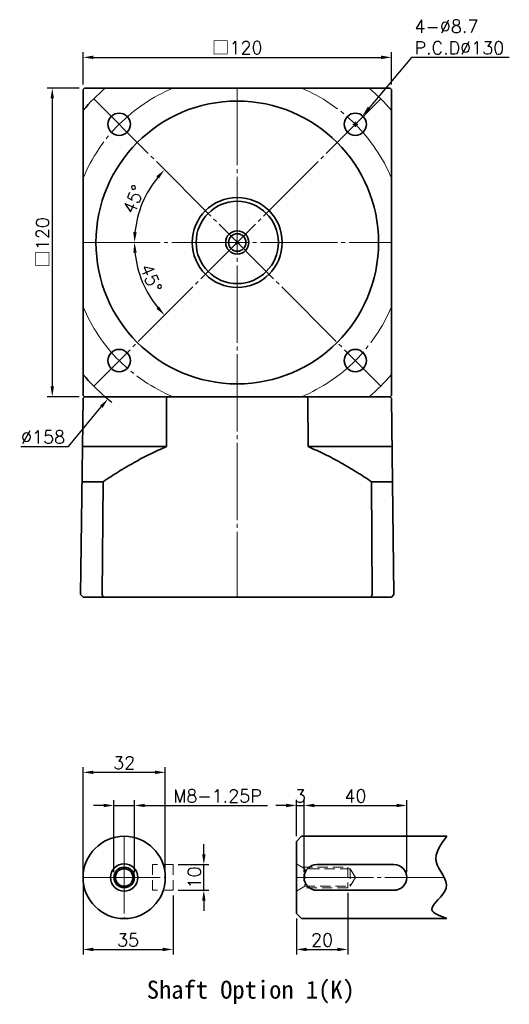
# Model space of a CAD drawing. Header units: millimetres. Extents: x -156 to 775, y -322 to 500.
# Tile 1 of 2: x -156 to 34, y -296 to 87. Entities that reach past the tile are written whole.
import ezdxf

# ---------------------------------------------------------------- set-up
doc = ezdxf.new("R2010")
doc.units = ezdxf.units.MM
doc.header["$LTSCALE"] = 2
doc.linetypes.add('JIS_02_2.0', pattern=[3, 2, -1])
doc.linetypes.add('JIS_08_15', pattern=[17.25, 15, -0.75, 0.75, -0.75])
doc.layers.get('0').update_dxf_attribs({"lineweight": 35})
for name, color, linetype, lineweight in [('DIM', 6, 'Continuous', 18), ('中心線', 1, 'JIS_08_15', 18), ('虛線', 5, 'JIS_02_2.0', 18)]:
    doc.layers.add(name, color=color, linetype=linetype, lineweight=lineweight)
doc.styles.get("Standard").update_dxf_attribs({"font": 'romans.shx'})
doc.dimstyles.new('R', dxfattribs={"dimscale": 2, "dimtxt": 2.5, "dimasz": 2, "dimexe": 1, "dimexo": 1, "dimgap": 0.6, "dimtad": 1, "dimtoh": 1, "dimdec": 4, "dimdsep": 46, "dimtxsty": 'Standard', "dimcen": 0.5, "dimdle": 1, "dimclrt": 7, "dimadec": 4, "dimazin": 2, "dimtfac": 1, "dimtdec": 4, "dimtofl": 0, "dimtmove": 0, "dimatfit": 3, "dimfxl": 0, "dimtolj": 1, "dimarcsym": 0})
doc.dimstyles.get("Standard").update_dxf_attribs({"dimscale": 2, "dimtxt": 2.5, "dimasz": 2, "dimexe": 1, "dimexo": 1, "dimgap": 0.6, "dimtad": 1, "dimdec": 4, "dimdsep": 46, "dimtxsty": 'Standard', "dimcen": 0.5, "dimdle": 1, "dimclrt": 7, "dimadec": 4, "dimazin": 2, "dimtfac": 1, "dimtdec": 4, "dimtofl": 0, "dimtmove": 0, "dimatfit": 3, "dimfxl": 0, "dimtolj": 1, "dimarcsym": 0})

# ---------------------------------------------------------------- blocks, each defined once
blk = doc.blocks.new('*D19')
at = {"layer": 'Defpoints', "color": 0, "transparency": 16777216}
for p in [(-11.66, 72), (-131.66, 59.5), (-11.66, 59.5)]:
    blk.add_point(p, dxfattribs=at)
at = {"layer": 'DIM', "color": 0, "lineweight": -2, "transparency": 16777216}
for p, q in [((-131.66, 61.5), (-131.66, 74)), ((-11.66, 61.5), (-11.66, 74)), ((-127.66, 72), (-15.66, 72))]:
    blk.add_line(p, q, dxfattribs=at)
at = {"layer": 'DIM', "color": 0, "transparency": 16777216}
for points in [[(-127.66, 72.67), (-127.66, 71.33), (-131.66, 72)], [(-15.66, 72.67), (-15.66, 71.33), (-11.66, 72)]]:
    blk.add_solid(points, dxfattribs=at)
at = {"layer": 'DIM', "color": 7, "transparency": 16777216, "insert": (-71.66, 75.7), "char_height": 5, "attachment_point": 5}
blk.add_mtext('\\A1;{\\fPMingLiU|b0|i0|c136|p18;□}120', dxfattribs=at)
blk = doc.blocks.new('*D20')
at = {"layer": 'Defpoints', "color": 0, "transparency": 16777216}
for p in [(-22.9, 49.3), (-28.49, 42.63)]:
    blk.add_point(p, dxfattribs=at)
at = {"layer": 'DIM', "color": 0, "lineweight": -2, "transparency": 16777216}
for p, q in [((-3.87, 72), (-20.33, 52.36)), ((34.23, 72), (-3.87, 72)), ((-26.69, 45.96), (-24.69, 45.96)), ((-25.69, 44.96), (-25.69, 46.96))]:
    blk.add_line(p, q, dxfattribs=at)
at = {"layer": 'DIM', "color": 0, "transparency": 16777216}
blk.add_solid([(-20.84, 52.79), (-19.82, 51.93), (-22.9, 49.3)], dxfattribs=at)
at = {"layer": 'DIM', "color": 7, "transparency": 16777216, "insert": (-2.67, 86.53), "char_height": 5, "attachment_point": 1}
blk.add_mtext('\\A1;4-∅8.7\\PP.C.D%%C130', dxfattribs=at)
blk = doc.blocks.new('*D21')
at = {"layer": 'Defpoints', "color": 0, "transparency": 16777216}
for p in [(-131.16, 60), (-143.66, -60), (-131.16, -60)]:
    blk.add_point(p, dxfattribs=at)
at = {"layer": 'DIM', "color": 0, "lineweight": -2, "transparency": 16777216}
for p, q in [((-133.16, 60), (-145.66, 60)), ((-143.66, 56), (-143.66, -56)), ((-133.16, -60), (-145.66, -60))]:
    blk.add_line(p, q, dxfattribs=at)
at = {"layer": 'DIM', "color": 0, "transparency": 16777216}
for points in [[(-144.32, 56), (-142.99, 56), (-143.66, 60)], [(-144.32, -56), (-142.99, -56), (-143.66, -60)]]:
    blk.add_solid(points, dxfattribs=at)
at = {"layer": 'DIM', "color": 7, "transparency": 16777216, "insert": (-147.36, 0), "char_height": 5, "attachment_point": 5, "rotation": 90}
blk.add_mtext('\\A1;{\\fPMingLiU|b0|i0|c136|p18;□}120', dxfattribs=at)
blk = doc.blocks.new('*D24')
at = {"layer": 'Defpoints', "color": 0, "transparency": 16777216}
for p in [(-117.62, 45.96), (-106.3, 20), (-131.66, 0), (-11.66, 0), (-25.69, -45.96)]:
    blk.add_point(p, dxfattribs=at)
at = {"layer": 'DIM', "color": 0, "lineweight": -2, "transparency": 16777216}
blk.add_arc((-71.66, 0), 40, 140.732, 174.268, dxfattribs=at)
at = {"layer": 'DIM', "color": 0, "transparency": 16777216}
for points in [[(-103.12, 25.77), (-102.13, 24.87), (-99.94, 28.28)], [(-110.79, 3.96), (-112.12, 4.03), (-111.66, 0)]]:
    blk.add_solid(points, dxfattribs=at)
at = {"layer": 'DIM', "color": 7, "transparency": 16777216, "insert": (-112.03, 16.72), "char_height": 5, "attachment_point": 5, "rotation": 67.5}
blk.add_mtext('\\A1;45°', dxfattribs=at)
blk = doc.blocks.new('*D25')
at = {"layer": 'Defpoints', "color": 0, "transparency": 16777216}
for p in [(-25.69, 45.96), (-131.66, 0), (-11.66, 0), (-110.29, -10.35), (-117.62, -45.96)]:
    blk.add_point(p, dxfattribs=at)
at = {"layer": 'DIM', "color": 0, "lineweight": -2, "transparency": 16777216}
blk.add_arc((-71.66, 0), 40, 185.732, 219.268, dxfattribs=at)
at = {"layer": 'DIM', "color": 0, "transparency": 16777216}
for points in [[(-112.12, -4.03), (-110.79, -3.96), (-111.66, 0)], [(-102.13, -24.87), (-103.12, -25.77), (-99.94, -28.28)]]:
    blk.add_solid(points, dxfattribs=at)
at = {"layer": 'DIM', "color": 7, "transparency": 16777216, "insert": (-105.19, -13.89), "char_height": 5, "attachment_point": 5, "rotation": 292.5}
blk.add_mtext('\\A1;45°', dxfattribs=at)
blk = doc.blocks.new('*D26')
at = {"layer": 'Defpoints', "color": 0, "transparency": 16777216}
for p in [(-96.66, -242), (-84.66, -242), (-96.66, -252)]:
    blk.add_point(p, dxfattribs=at)
at = {"layer": 'DIM', "color": 0, "lineweight": -2, "transparency": 16777216}
for p, q in [((-84.66, -238), (-84.66, -234)), ((-94.66, -242), (-82.66, -242)), ((-84.66, -252), (-84.66, -242)), ((-94.66, -252), (-82.66, -252)), ((-84.66, -256), (-84.66, -260))]:
    blk.add_line(p, q, dxfattribs=at)
at = {"layer": 'DIM', "color": 0, "transparency": 16777216}
for points in [[(-85.32, -238), (-83.99, -238), (-84.66, -242)], [(-85.32, -256), (-83.99, -256), (-84.66, -252)]]:
    blk.add_solid(points, dxfattribs=at)
at = {"layer": 'DIM', "color": 7, "transparency": 16777216, "insert": (-88.36, -247), "char_height": 5, "attachment_point": 5, "rotation": 90}
blk.add_mtext('\\A1;10', dxfattribs=at)
blk = doc.blocks.new('*D27')
at = {"layer": 'Defpoints', "color": 0, "transparency": 16777216}
for p in [(-111.66, -219), (-119.66, -247), (-111.66, -247)]:
    blk.add_point(p, dxfattribs=at)
at = {"layer": 'DIM', "color": 0, "lineweight": -2, "transparency": 16777216}
for p, q in [((-119.66, -245), (-119.66, -217)), ((-111.66, -245), (-111.66, -217)), ((-123.66, -219), (-127.66, -219)), ((-119.66, -219), (-111.66, -219)), ((-107.66, -219), (-59.82, -219))]:
    blk.add_line(p, q, dxfattribs=at)
at = {"layer": 'DIM', "color": 0, "transparency": 16777216}
for points in [[(-123.66, -218.33), (-123.66, -219.67), (-119.66, -219)], [(-107.66, -218.33), (-107.66, -219.67), (-111.66, -219)]]:
    blk.add_solid(points, dxfattribs=at)
at = {"layer": 'DIM', "color": 7, "transparency": 16777216, "insert": (-79.36, -215.3), "char_height": 5, "attachment_point": 5}
blk.add_mtext('\\A1;M8-1.25P', dxfattribs=at)
blk = doc.blocks.new('*D28')
at = {"layer": 'Defpoints', "color": 0, "transparency": 16777216}
for p in [(-28.66, -251), (-48.66, -261), (-28.66, -275)]:
    blk.add_point(p, dxfattribs=at)
at = {"layer": 'DIM', "color": 0, "lineweight": -2, "transparency": 16777216}
for p, q in [((-28.66, -253), (-28.66, -277)), ((-48.66, -263), (-48.66, -277)), ((-44.66, -275), (-32.66, -275))]:
    blk.add_line(p, q, dxfattribs=at)
at = {"layer": 'DIM', "color": 0, "transparency": 16777216}
for points in [[(-44.66, -274.33), (-44.66, -275.67), (-48.66, -275)], [(-32.66, -274.33), (-32.66, -275.67), (-28.66, -275)]]:
    blk.add_solid(points, dxfattribs=at)
at = {"layer": 'DIM', "color": 7, "transparency": 16777216, "insert": (-38.66, -271.3), "char_height": 5, "attachment_point": 5}
blk.add_mtext('\\A1;20', dxfattribs=at)
blk = doc.blocks.new('*D29')
at = {"layer": 'Defpoints', "color": 0, "transparency": 16777216}
for p in [(-45.66, -219), (-48.66, -233), (-45.66, -247)]:
    blk.add_point(p, dxfattribs=at)
at = {"layer": 'DIM', "color": 0, "lineweight": -2, "transparency": 16777216}
for p, q in [((-48.66, -231), (-48.66, -217)), ((-45.66, -245), (-45.66, -217)), ((-52.66, -219), (-56.66, -219)), ((-48.66, -219), (-45.66, -219)), ((-41.66, -219), (-37.66, -219))]:
    blk.add_line(p, q, dxfattribs=at)
at = {"layer": 'DIM', "color": 0, "transparency": 16777216}
for points in [[(-52.66, -218.33), (-52.66, -219.67), (-48.66, -219)], [(-41.66, -218.33), (-41.66, -219.67), (-45.66, -219)]]:
    blk.add_solid(points, dxfattribs=at)
at = {"layer": 'DIM', "color": 7, "transparency": 16777216, "insert": (-47.16, -215.3), "char_height": 5, "attachment_point": 5}
blk.add_mtext('\\A1;3', dxfattribs=at)
blk = doc.blocks.new('*D30')
at = {"layer": 'Defpoints', "color": 0, "transparency": 16777216}
for p in [(-5.66, -219), (-45.66, -247), (-5.66, -247)]:
    blk.add_point(p, dxfattribs=at)
at = {"layer": 'DIM', "color": 0, "lineweight": -2, "transparency": 16777216}
for p, q in [((-45.66, -245), (-45.66, -217)), ((-5.66, -245), (-5.66, -217)), ((-41.66, -219), (-9.66, -219))]:
    blk.add_line(p, q, dxfattribs=at)
at = {"layer": 'DIM', "color": 0, "transparency": 16777216}
for points in [[(-41.66, -218.33), (-41.66, -219.67), (-45.66, -219)], [(-9.66, -218.33), (-9.66, -219.67), (-5.66, -219)]]:
    blk.add_solid(points, dxfattribs=at)
at = {"layer": 'DIM', "color": 7, "transparency": 16777216, "insert": (-25.66, -215.3), "char_height": 5, "attachment_point": 5}
blk.add_mtext('\\A1;40', dxfattribs=at)
blk = doc.blocks.new('*D31')
at = {"layer": 'Defpoints', "color": 0, "transparency": 16777216}
for p in [(-131.66, -247), (-96.66, -252), (-96.66, -275)]:
    blk.add_point(p, dxfattribs=at)
at = {"layer": 'DIM', "color": 0, "lineweight": -2, "transparency": 16777216}
for p, q in [((-131.66, -249), (-131.66, -277)), ((-96.66, -254), (-96.66, -277)), ((-127.66, -275), (-100.66, -275))]:
    blk.add_line(p, q, dxfattribs=at)
at = {"layer": 'DIM', "color": 0, "transparency": 16777216}
for points in [[(-127.66, -274.33), (-127.66, -275.67), (-131.66, -275)], [(-100.66, -274.33), (-100.66, -275.67), (-96.66, -275)]]:
    blk.add_solid(points, dxfattribs=at)
at = {"layer": 'DIM', "color": 7, "transparency": 16777216, "insert": (-114.16, -271.3), "char_height": 5, "attachment_point": 5}
blk.add_mtext('\\A1;35', dxfattribs=at)
blk = doc.blocks.new('*D43')
at = {"layer": 'Defpoints', "color": 0, "transparency": 16777216}
for p in [(-99.66, -206.11), (-131.66, -247), (-99.66, -247)]:
    blk.add_point(p, dxfattribs=at)
at = {"layer": 'DIM', "color": 0, "lineweight": -2, "transparency": 16777216}
for p, q in [((-131.66, -245), (-131.66, -204.11)), ((-127.66, -206.11), (-103.66, -206.11)), ((-99.66, -245), (-99.66, -204.11))]:
    blk.add_line(p, q, dxfattribs=at)
at = {"layer": 'DIM', "color": 0, "transparency": 16777216}
for points in [[(-127.66, -205.45), (-127.66, -206.78), (-131.66, -206.11)], [(-103.66, -205.45), (-103.66, -206.78), (-99.66, -206.11)]]:
    blk.add_solid(points, dxfattribs=at)
at = {"layer": 'DIM', "color": 7, "transparency": 16777216, "insert": (-115.66, -202.41), "char_height": 5, "attachment_point": 5}
blk.add_mtext('\\A1;32', dxfattribs=at)
blk = doc.blocks.new('*D44')
at = {"layer": 'Defpoints', "color": 0, "transparency": 16777216}
for p in [(-21.29, 60.87), (-122.02, -60.87)]:
    blk.add_point(p, dxfattribs=at)
at = {"layer": 'DIM', "color": 0, "lineweight": -2, "transparency": 16777216}
for p, q in [((-72.66, 0), (-70.66, 0)), ((-71.66, -1), (-71.66, 1)), ((-137.36, -79.4), (-124.57, -63.95)), ((-155.94, -79.4), (-137.36, -79.4))]:
    blk.add_line(p, q, dxfattribs=at)
blk.add_arc((-71.66, 0), 79, 229.4196, 231.8444, dxfattribs=at)
at = {"layer": 'DIM', "color": 0, "transparency": 16777216}
blk.add_solid([(-125.08, -63.52), (-124.05, -64.37), (-122.02, -60.87)], dxfattribs=at)
at = {"layer": 'DIM', "color": 7, "transparency": 16777216, "insert": (-147.25, -75.7), "char_height": 5, "attachment_point": 5}
blk.add_mtext('\\A1;∅158', dxfattribs=at)
blk = doc.blocks.new('A-120H2-510')
at = {"color": 0}
for p, q in [((-59.51, 0), (-60.02, -0.51)), ((59.51, 0), (-59.51, 0)), ((-27.5, -0.51), (-26.99, 0)), ((27.5, -0.51), (26.99, 0)), ((60.02, -0.51), (59.51, 0)), ((-61, -77), (-60.02, -0.51)), ((-27.5, -0.51), (-27.57, -19.4)), ((27.57, -19.4), (27.5, -0.51)), ((61, -77), (60.02, -0.51)), ((-60.26, -19.4), (-27.57, -19.4)), ((27.57, -19.4), (60.26, -19.4)), ((-60.44, -33.05), (-52.24, -33.05)), ((-52.24, -33.05), (-52.52, -77)), ((52.52, -77), (52.24, -33.05)), ((52.24, -33.05), (60.44, -33.05)), ((-60.03, -78), (-61, -77)), ((60.03, -78), (-60.03, -78)), ((-52.52, -77), (-52.16, -78)), ((52.52, -77), (52.16, -78)), ((61, -77), (60.03, -78))]:
    blk.add_line(p, q, dxfattribs=at)
for points, knots in [([(-27.57, -19.4), (-29.71, -20.35), (-33.99, -22.26), (-40.2, -25.6), (-46.3, -29.18), (-50.26, -31.76), (-52.24, -33.05)], [0, 0, 0, 0, 0.2487918, 0.4976404, 0.7488083, 1, 1, 1, 1]), ([(52.24, -33.05), (50.28, -31.77), (46.35, -29.22), (40.27, -25.64), (34.04, -22.29), (29.73, -20.36), (27.57, -19.4)], [0, 0, 0, 0, 0.249081, 0.49814, 0.749099, 1, 1, 1, 1])]:
    blk.add_open_spline(points, degree=3, knots=knots, dxfattribs=at)

msp = doc.modelspace()

# ---------------------------------------------------------------- linework, layer by layer
at = {"color": 0}
for p, q in [((-131.15522, 60), (-131.65522, 59.5)), ((-131.65522, 51.39066), (-131.65522, 59.5)), ((-131.15522, 60), (-123.04588, 60)), ((-123.04588, 60), (-20.26456, 60)), ((-20.26456, 60), (-12.15522, 60)), ((-11.65522, 59.5), (-12.15522, 60)), ((-11.65522, 59.5), (-11.65522, 51.39066)), ((-131.65522, -51.39066), (-131.65522, 51.39066)), ((-11.65522, 51.39066), (-11.65522, -51.39066)), ((-131.65522, -59.5), (-131.65522, -51.39066)), ((-11.65522, -51.39066), (-11.65522, -59.5)), ((-131.65522, -59.5), (-131.15522, -60)), ((-12.15522, -60), (-131.15522, -60)), ((-12.15522, -60), (-11.65522, -59.5)), ((-48.65522, -233), (-46.65522, -231)), ((-48.65522, -261), (-48.65522, -233)), ((-46.65522, -231), (9.94478, -231)), ((-46.65522, -263), (-48.65522, -261)), ((9.94478, -263), (-46.65522, -263))]:
    msp.add_line(p, q, dxfattribs=at)
msp.add_lwpolyline([(-40.65522, -242), (-10.65522, -242, -1), (-10.65522, -252), (-40.65522, -252, -1)], format="xyb", close=True, dxfattribs=at)
for centre, radius in [((-71.65522, 0), 55), ((-117.61716, 45.96194), 4.35), ((-25.69328, 45.96194), 4.35), ((-71.65522, 0), 17.5), ((-71.65522, 0), 16), ((-71.65522, 0), 4.5), ((-71.65522, 0), 3.4), ((-117.61716, -45.96194), 4.35), ((-25.69328, -45.96194), 4.35), ((-115.65522, -247), 16), ((-115.65522, -247), 5.3), ((-115.65522, -247), 4), ((-115.65522, -247), 3.4)]:
    msp.add_circle(centre, radius, dxfattribs=at)
for start, end in [(130.5804187, 139.4195813), (40.5804187, 49.4195813), (220.5804187, 229.4195813), (310.5804187, 319.4195813)]:
    msp.add_arc((-71.65522, 0), 79, start, end, dxfattribs=at)
msp.add_spline([(9.94478, -231), (5.73032, -240.84063), (9.63538, -251.16461), (4.12236, -259.53851), (9.94478, -263)], degree=3, dxfattribs=at)
at = {"layer": '中心線', "color": 0}
for p, q in [((-71.65522, 60), (-71.65522, -138)), ((-15.79379, 55.86144), (-127.51666, -55.86144)), ((-127.51666, 55.86144), (-15.79379, -55.86144)), ((-131.65522, 0), (-11.65522, 0)), ((-115.65522, -231), (-115.65522, -263)), ((-131.65522, -247), (-99.65522, -247)), ((-48.65522, -247), (8.87226, -247))]:
    msp.add_line(p, q, dxfattribs=at)
for start, end in [(112.619868, 157.380132), (22.619868, 67.380132), (202.619868, 247.380132), (292.619868, 337.380132)]:
    msp.add_arc((-71.65522, 0), 65, start, end, dxfattribs=at)
at = {"layer": '虛線', "color": 0}
for p, q in [((-104.65522, -252), (-104.65522, -242)), ((-96.65522, -242), (-104.65522, -242)), ((-96.65522, -252), (-96.65522, -242)), ((-45.36433, -243.6), (-48.65522, -241.7)), ((-45.36433, -243.6), (-45.36433, -250.4)), ((-27.65525, -243.6), (-45.36433, -243.6)), ((-25.69226, -247), (-27.65525, -243.6)), ((-27.65525, -243.6), (-27.65525, -250.4)), ((-27.65525, -250.4), (-25.69226, -247)), ((-96.65522, -252), (-104.65522, -252)), ((-48.65522, -252.3), (-45.36433, -250.4)), ((-45.36433, -250.4), (-27.65525, -250.4))]:
    msp.add_line(p, q, dxfattribs=at)
msp.add_lwpolyline([(-46.40356, -243), (-28.65522, -243), (-28.65522, -251), (-46.40356, -251)], dxfattribs=at)

# ---------------------------------------------------------------- block references
at = {"color": 0}
msp.add_blockref('A-120H2-510', (-71.65522, -60), dxfattribs=at)

# ---------------------------------------------------------------- texts
at = {"color": 0, "insert": (-106.85496, -287.15565), "char_height": 7, "width": 141.4380637, "attachment_point": 1}
msp.add_mtext('{\\fDFKai-SB|b0|i0|c0|p65;Shaft Option 1(K)}', dxfattribs=at)

# ---------------------------------------------------------------- dimensions: what is measured, and where the dimension line sits
at = {"layer": 'DIM', "color": 0}
dim = msp.add_diameter_dim_2p(p1=(-28.4874, 42.62796), p2=(-22.89917, 49.29592), text='4-<>\\PP.C.D%%C130', dimstyle='R', dxfattribs=at)
dim.commit()
dim.dimension.update_dxf_attribs({"geometry": '*D20', "text_midpoint": (15.78085, 72), "dimtype": 163})
dim = msp.add_linear_dim(base=(-11.65522, 72), p1=(-131.65522, 59.5), p2=(-11.65522, 59.5), text='{\\fPMingLiU|b0|i0|c136|p18;□}<>', dimstyle='Standard', dxfattribs=at)
dim.commit()
dim.dimension.update_dxf_attribs({"geometry": '*D19', "text_midpoint": (-71.65522, 72), "dimtype": 160})
dim = msp.add_diameter_dim_2p(p1=(-21.29217, 60.86512), p2=(-122.01827, -60.86512), dimstyle='R', dxfattribs=at)
dim.commit()
dim.dimension.update_dxf_attribs({"geometry": '*D44', "text_midpoint": (-147.2455, -79.4), "dimtype": 163})
dim = msp.add_linear_dim(base=(-143.65522, -60), p1=(-131.15522, 60), p2=(-131.15522, -60), angle=90, text='{\\fPMingLiU|b0|i0|c136|p18;□}<>', dimstyle='Standard', dxfattribs=at)
dim.commit()
dim.dimension.update_dxf_attribs({"geometry": '*D21', "text_midpoint": (-143.65522, 0), "dimtype": 160})
for base, line1, picture, middle in [((-106.29624, 20), ((-117.61716, 45.96194), (-25.69328, -45.96194)), '*D24', (-108.6104, 15.30734)), ((-110.29226, -10.35276), ((-25.69328, 45.96194), (-117.61716, -45.96194)), '*D25', (-108.6104, -15.30734))]:
    dim = msp.add_angular_dim_2l(base=base, line1=line1, line2=((-131.65522, 0), (-11.65522, 0)), dimstyle='Standard', dxfattribs=at)
    dim.commit()
    dim.dimension.update_dxf_attribs({"geometry": picture, "text_midpoint": middle, "dimtype": 162})
for base, p1, p2, picture, middle in [((-99.65522, -206.11457), (-131.65522, -247), (-99.65522, -247), '*D43', (-115.65522, -202.41457)), ((-5.65522, -219), (-45.65522, -247), (-5.65522, -247), '*D30', (-25.65522, -215.3)), ((-96.65522, -275), (-131.65522, -247), (-96.65522, -252), '*D31', (-114.15522, -271.3)), ((-28.65522, -275), (-48.65522, -261), (-28.65522, -251), '*D28', (-38.65522, -271.3))]:
    dim = msp.add_linear_dim(base=base, p1=p1, p2=p2, dimstyle='Standard', dxfattribs=at)
    dim.commit()
    dim.dimension.update_dxf_attribs({"geometry": picture, "text_midpoint": middle})
dim = msp.add_linear_dim(base=(-111.65522, -219), p1=(-119.65522, -247), p2=(-111.65522, -247), text='M<>-1.25P', dimstyle='Standard', override={"dimtofl": 1}, dxfattribs=at)
dim.commit()
dim.dimension.update_dxf_attribs({"geometry": '*D27', "text_midpoint": (-79.35541, -219), "dimtype": 160})
dim = msp.add_linear_dim(base=(-45.65522, -219), p1=(-48.65522, -233), p2=(-45.65522, -247), dimstyle='Standard', override={"dimtofl": 1}, dxfattribs=at)
dim.commit()
dim.dimension.update_dxf_attribs({"geometry": '*D29', "text_midpoint": (-47.15522, -219), "dimtype": 160})
dim = msp.add_linear_dim(base=(-84.65522, -242), p1=(-96.65522, -252), p2=(-96.65522, -242), angle=90, dimstyle='Standard', override={"dimtofl": 1}, dxfattribs=at)
dim.commit()
dim.dimension.update_dxf_attribs({"geometry": '*D26', "text_midpoint": (-84.65522, -247), "dimtype": 160})

doc.saveas('drawing.dxf')
